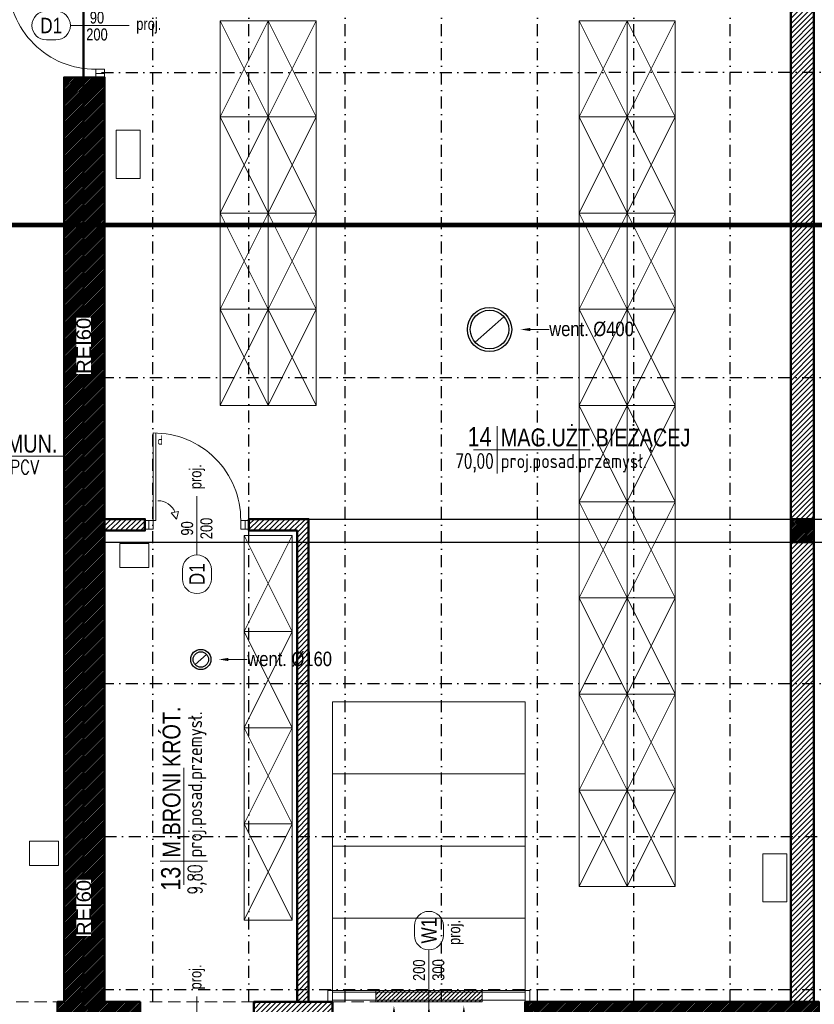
# Model space of a CAD drawing. Header units: centimetres. Extents: x -2715 to 104803, y -5579 to 32152.
# Tile 10 of 27: x 86597 to 87423, y -452 to 572. Entities that reach past the tile are written whole.
import ezdxf
from ezdxf import colors
from ezdxf.entities.mleader import LeaderData, LeaderLine
from ezdxf.enums import TextEntityAlignment as Align
from ezdxf.lldxf.tags import DXFTag
from ezdxf.math import Vec2, Vec3

# ---------------------------------------------------------------- set-up
doc = ezdxf.new("R2010")
doc.units = ezdxf.units.CM
doc.header["$MEASUREMENT"] = 0
for name, pattern in [('DASHDOT2', [0.5, 0.25, -0.125, 0, -0.125]), ('HIDDEN', [9.525, 6.35, -3.175]), ('HIDDENX2', [19.05, 12.7, -6.35])]:
    doc.linetypes.add(name, pattern=pattern)
for name, color, linetype, lineweight in [('0_TXT', 252, 'Continuous', 15), ('0_TXT niewidoczne', 252, 'Continuous', 15), ('1_ doors proj.', 252, 'Continuous', 15), ('1_ hatch', 252, 'Continuous', 9), ('1_ hatch proj.', 252, 'Continuous', 9), ('1_ projection', 252, 'HIDDENX2', 5), ('1_ przerywana  S_CONSTRUCTION', 252, 'DASHDOT2', 25), ('1_ view 1', 252, 'Continuous', 15), ('1_ view 4 _ rozbiórka', 252, 'Dash', 9), ('1_ wall STRUCT', 252, 'Continuous', 50), ('1_ wall STRUCT proj.', 252, 'Continuous', 50), ('2_ doors description proj.', 252, 'Continuous', 15), ('2_ equipment proj._skrzynie', 252, 'Continuous', 9), ('3_ PPOŻ  opisy', 252, 'Continuous', 18)]:
    doc.layers.add(name, color=color, linetype=linetype, lineweight=lineweight)
doc.styles.add('ARIAL', font='arial.ttf', dxfattribs={"width": 0.8})
doc.styles.add('BIKTS', font='bikromsw.shx', dxfattribs={"width": 0.85})
doc.styles.add('H_POM', font='ARIALN.TTF', dxfattribs={"width": 0.7, "height": 18})
doc.styles.get("Standard").update_dxf_attribs({"font": 'ARIALN.TTF'})
doc.styles.add('TXT_D', font='arial.ttf')
doc.styles.add('TXT_M', font='romans.shx', dxfattribs={"width": 0.75, "oblique": 15})
doc.styles.add('TXT_S', font='romand.shx')
tags = doc.linetypes.add('Dash', pattern=[15, 10, -5]).pattern_tags.tags
tags[6:7] = [DXFTag(74, 4), DXFTag(75, 0), DXFTag(340, '0'), DXFTag(46, 0.0), DXFTag(50, 0.0), DXFTag(44, 0.0), DXFTag(45, 0.0)]
tags[4:5] = [DXFTag(74, 4), DXFTag(75, 0), DXFTag(340, '0'), DXFTag(46, 0.0), DXFTag(50, 0.0), DXFTag(44, 0.0), DXFTag(45, 0.0)]
pattern_1 = [(45, (-154, -2e-12), (-2.65165043, 2.65165043), [])]

# ---------------------------------------------------------------- blocks, each defined once
blk = doc.blocks.new('MET')
at = {"layer": '0_TXT niewidoczne'}
for p, q in [((0, -20), (0, 20)), ((-20, 0), (78.66, 0))]:
    blk.add_line(p, q, dxfattribs=at)
at = {"style": 'TXT_D', "width": 0.8, "flags": 4}
blk.add_attdef('NUMER', text='', height=15, dxfattribs=at).set_placement((-6.73, 3.76), align=Align.RIGHT)
blk.add_attdef('NAZWA', (4.15, 3.76), '', height=15, dxfattribs=at)
at = {"layer": '0_TXT niewidoczne', "style": 'TXT_M', "width": 0.8, "flags": 4}
blk.add_attdef('M2', text='', height=12, dxfattribs=at).set_placement((-6.06, -15.36), align=Align.RIGHT)
blk.add_attdef('POSADZKA', (4.15, -15.36), '', height=12, dxfattribs=at)
blk = doc.blocks.new('vcfnbvcnbvm')
at = {"linetype": 'Dash', "ltscale": 20}
for points in [[(-205, 6), (-5, 6), (-5, 306), (-205, 306), (-205, 6)], [(-205, 231), (-5, 231)], [(-205, 156), (-5, 156)], [(-205, 81), (-5, 81)]]:
    blk.add_lwpolyline(points, dxfattribs=at)
for points in [[(-210, 6), (-205, 6), (-205, -6), (-210, -6), (-210, 6)], [(-210, 6), (-205, 6), (-205, -6), (-210, -6), (-210, 6)], [(-205, 4), (-5, 4), (-5, -4), (-205, -4), (-205, 6)], [(0, 6), (-5, 6), (-5, -6), (0, -6), (0, 6)], [(0, 6), (-5, 6), (-5, -6), (0, -6), (0, 6)]]:
    blk.add_lwpolyline(points)
blk = doc.blocks.new('_OZN.DRZWI')
blk.add_line((0, 0), (61.1, 0))
blk.add_lwpolyline([(-15, 15, -1), (-15, -15), (-25, -15, -1), (-25, 15)], format="xyb", close=True)
at = {"style": 'BIKTS', "width": 0.8}
blk.add_attdef('WYSOK', text='', height=8, rotation=0, dxfattribs=at).set_placement((27.6, 12.7), align=Align.TOP_CENTER)
for p in [(-20, 0), (75.1, 0)]:
    blk.add_attdef('OZN', text='', height=8, rotation=0, dxfattribs=at).set_placement(p, align=Align.MIDDLE)
blk.add_attdef('SZEROK', text='', height=8, rotation=0, dxfattribs=at).set_placement((27.6, -12.4), align=Align.CENTER)
blk = doc.blocks.new('VFDGFDHGF')
for p, q in [((4, 4.5), (0.5, 4.5)), ((8.5, 4.5), (4, 4.5)), ((8.5, -4.5), (8.5, 4.5)), ((99.5, 4.5), (99.5, -4.5)), ((108, 4.5), (104.5, 4.5)), ((4, -4.5), (8.5, -4.5)), ((8.5, -4.5), (8.5, -95.5)), ((11.3, -4.5), (11.3, -95.4)), ((32.6, -5.8), (27.3, -12.4)), ((99.5, -4.5), (104, -4.5)), ((27.3, -12.4), (35, -13.9))]:
    blk.add_line(p, q)
for points in [[(0, -4.5), (0, 4.5), (4, 4.5), (4, -4.5)], [(4, -4.5), (4, 4.5), (8.5, 4.5), (8.5, -4.5)], [(99.5, -4.5), (99.5, 4.5), (104, 4.5), (104, -4.5)], [(104, -4.5), (104, 4.5), (108, 4.5), (108, -4.5)]]:
    blk.add_lwpolyline(points, close=True)
for points in [[(8.5, -4.5), (11.3, -4.5)], [(32.6, -5.8), (35, -13.9)], [(54, -1.4), (54, -0.4)]]:
    blk.add_lwpolyline(points)
for centre, radius, start, end in [((9.1, -5.1), 90.4, 269.6651, 0.3349), ((13.5, -5.8), 19.1, 270, 337.4994)]:
    blk.add_arc(centre, radius, start, end)
at = {"insert": (18.4, -83.2), "char_height": 10, "width": 6.203, "attachment_point": 3, "style": 'H_POM'}
blk.add_mtext('L', dxfattribs=at)
blk = doc.blocks.new('vgfdbn vnbvmnvb')
for p, q in [((-104, 0), (-100.5, 0)), ((-95.5, 0), (-95.5, -9.1)), ((-4.5, -9.1), (-4.5, 0)), ((-4.5, 0), (0, 0)), ((0, 0), (3.5, 0)), ((-95.5, -9.1), (-100, -9.1)), ((-7.3, -9.1), (-7.3, -100)), ((0, -9.1), (-4.5, -9.1)), ((-4.5, -9.1), (-4.5, -100)), ((-23.3, -16.9), (-31, -18.5)), ((-28.6, -10.4), (-23.3, -16.9))]:
    blk.add_line(p, q)
for points in [[(-100, -9.1), (-100, 0), (-104, 0), (-104, -9.1)], [(-95.5, -9.1), (-95.5, 0), (-100, 0), (-100, -9.1)], [(0, -9.1), (0, 0), (-4.5, 0), (-4.5, -9.1)], [(4, -9.1), (4, 0), (0, 0), (0, -9.1)]]:
    blk.add_lwpolyline(points, close=True)
for points in [[(-50, -5.9), (-50, -4.9)], [(-4.5, -9.1), (-7.3, -9.1)], [(-28.6, -10.4), (-31, -18.5)]]:
    blk.add_lwpolyline(points)
for centre, radius, start, end in [((-5.1, -9.6), 90.4, 179.6651, 270.3349), ((-9.5, -10.4), 19.1, 202.5006, 270)]:
    blk.add_arc(centre, radius, start, end)
at = {"insert": (-14.4, -87.7), "char_height": 10, "width": 6.203, "attachment_point": 1, "style": 'H_POM'}
blk.add_mtext('P', dxfattribs=at)
blk = doc.blocks.new('RDFEWFGRDGBFH')
at = {"layer": '0_TXT', "color": 150, "linetype": 'ByBlock', "lineweight": -2}
blk.add_line((0, -10), (0, -19.6), dxfattribs=at)
blk.add_open_spline([(0, -19.6), (-1.2, -20.8), (-4.4, -23.7), (4.7, -26.4), (0.8, -31.3), (-0.9, -32.6), (-1.1, -32.7)], degree=3, knots=[0, 0, 0, 0, 4.027858, 10.239386, 15.868897, 16.708323, 16.708323, 16.708323, 16.708323], dxfattribs=at)
at = {"layer": '0_TXT', "color": 150}
blk.add_solid([(-1.7, -10), (0, 0), (1.7, -10)], dxfattribs=at)
blk = doc.blocks.new('NAWIEW')
at = {"layer": '1_ hatch proj.', "linetype": 'Dash', "ltscale": 5}
h = blk.add_hatch(dxfattribs=at)
h.set_pattern_fill('ANSI31', color=256, scale=25)
h.set_pattern_definition([(45, (-87022.5463, 436.0692), (-2.20970869, 2.20970869), [])])
h.paths.add_polyline_path([(-55.3, -13), (55.3, -13), (55.3, -1), (-55.3, -1)])
blk.add_lwpolyline([(-55.3, -13), (55.3, -13), (55.3, -1), (-55.3, -1)], close=True, dxfattribs=at)
at = {"layer": '0_TXT'}
for p in [(-36.3, -16.9), (0, -16.9)]:
    blk.add_blockref('RDFEWFGRDGBFH', p, dxfattribs=at)
at = {"layer": '0_TXT', "xscale": -1}
blk.add_blockref('RDFEWFGRDGBFH', (36.3, -16.9), dxfattribs=at)
blk = doc.blocks.new('vcvcbv')
blk.add_lwpolyline([(-100, 50), (0, 50), (0, 0), (-100, 0), (-100, 50)])
at = {"linetype": 'Dash', "ltscale": 10}
blk.add_lwpolyline([(-100, 0), (0, 50), (0, 0), (-100, 50), (-100, 0)], dxfattribs=at)
blk = doc.blocks.new('sdadsfsdfd')
at = {"layer": '2_ equipment proj._skrzynie', "rotation": 90}
for p in [(-373, 100), (-323, 100), (0, 100), (50, 100), (-373, 0), (-323, 0), (0, 0), (50, 0), (-373, -100), (-323, -100), (0, -100), (50, -100), (-373, -200), (-323, -200), (0, -200), (50, -200), (0, -300), (50, -300), (0, -400), (50, -400), (-348, -435), (0, -500), (50, -500), (-348, -535), (0, -600), (50, -600), (-348, -635), (0, -700), (50, -700), (-348, -735)]:
    blk.add_blockref('vcvcbv', p, dxfattribs=at)
blk = doc.blocks.new('hgfhgjgjj')
at = {"layer": '1_ przerywana  S_CONSTRUCTION', "color": 150, "linetype": 'Dash', "ltscale": 20}
blk.add_lwpolyline([(-15, -13.2), (15, 13.2)], dxfattribs=at)
for radius in [23, 20]:
    blk.add_circle((0, 0), radius, dxfattribs=at)
at = {"layer": '0_TXT', "color": 150}
ml = blk.add_multileader_mtext('Standard', dxfattribs=at)
ml.set_content('{\\fArial Narrow|b0|i0|c238|p34;\\H83.333333x;went. %%C400} ')
ml.set_leader_properties()
ml.build(insert=Vec2(0, 0))
ml.multileader.update_dxf_attribs({"dogleg_length": 0.36, "arrow_head_size": 10})
ctx = ml.context
ctx.base_point, ctx.char_height, ctx.arrow_head_size, ctx.landing_gap_size, ctx.plane_origin = Vec3(61.9, 0), 0.18, 10, 0.09, Vec3(32.3, 0)
notes = []
notes.append((ctx, [(0, (1, 1, 0), (61.5, 0), (1, 0), 0.36, [(0, [(32.3, 0)], 0, [])])]))
ctx.mtext.insert, ctx.mtext.flow_direction = Vec3(62, 8.1), 5
for ctx, leaders in notes:
    for number, flags, end, landing, length, lines in leaders:
        leader = LeaderData()
        leader.index, (leader.has_last_leader_line, leader.has_dogleg_vector, leader.attachment_direction) = number, flags
        leader.last_leader_point, leader.dogleg_vector, leader.dogleg_length = Vec3(end), Vec3(landing), length
        for number, points, colour, breaks in lines:
            line = LeaderLine()
            line.index, line.vertices, line.color, line.breaks = number, Vec3.list(points), colors.encode_raw_color(colour), breaks
            leader.lines.append(line)
        ctx.leaders.append(leader)
blk = doc.blocks.new('frgfdhgfhgf')
at = {"layer": '1_ przerywana  S_CONSTRUCTION', "color": 150, "linetype": 'Dash', "ltscale": 20}
blk.add_lwpolyline([(-6, -5.3), (6, 5.3)], dxfattribs=at)
at = {"layer": '1_ przerywana  S_CONSTRUCTION', "color": 150, "linetype": 'Dash', "ltscale": 10}
for radius in [10.5, 8]:
    blk.add_circle((0, 0), radius, dxfattribs=at)
at = {"layer": '0_TXT', "color": 150}
ml = blk.add_multileader_mtext('Standard', dxfattribs=at)
ml.set_content('{\\fArial Narrow|b0|i0|c238|p34;\\H83.333333x;went. %%C160}', color=150)
ml.set_leader_properties()
ml.build(insert=Vec2(0, 0))
ml.multileader.update_dxf_attribs({"dogleg_length": 0.36, "arrow_head_size": 10})
ctx = ml.context
ctx.base_point, ctx.char_height, ctx.arrow_head_size, ctx.landing_gap_size, ctx.plane_origin = Vec3(48.3, 0), 0.18, 10, 0.09, Vec3(18.7, 0)
notes = []
notes.append((ctx, [(0, (1, 1, 0), (47.9, 0), (1, 0), 0.36, [(0, [(18.7, 0)], 0, [])])]))
ctx.mtext.insert, ctx.mtext.flow_direction = Vec3(48.4, 8.1), 5
for ctx, leaders in notes:
    for number, flags, end, landing, length, lines in leaders:
        leader = LeaderData()
        leader.index, (leader.has_last_leader_line, leader.has_dogleg_vector, leader.attachment_direction) = number, flags
        leader.last_leader_point, leader.dogleg_vector, leader.dogleg_length = Vec3(end), Vec3(landing), length
        for number, points, colour, breaks in lines:
            line = LeaderLine()
            line.index, line.vertices, line.color, line.breaks = number, Vec3.list(points), colors.encode_raw_color(colour), breaks
            leader.lines.append(line)
        ctx.leaders.append(leader)

msp = doc.modelspace()

# ---------------------------------------------------------------- hatches: boundary and pattern name
at = {"layer": '1_ hatch'}
h = msp.add_hatch(dxfattribs=at)
h.set_pattern_fill('ANSI31', color=256, scale=10)
h.paths.add_polyline_path([(86636.55, -489.07), (86636.55, -449.07), (86643.55, -449.07), (86643.55, 511.93), (86685.55, 511.93), (86685.55, -449.07), (86722.55, -449.07), (86722.55, -489.07)])
h = msp.add_hatch(dxfattribs=at)
h.set_pattern_fill('ANSI31', color=256, scale=10)
h.paths.add_polyline_path([(87398.55, 28.93), (87398.55, 52.93), (87422.55, 52.93), (87422.55, 28.93)])
h = msp.add_hatch(dxfattribs=at)
h.set_pattern_fill('ANSI31', color=256, scale=10)
h.paths.add_polyline_path([(87122.55, -489.07), (87122.55, -449.07), (87427.71, -449.07), (87427.71, -489.07)])
at = {"layer": '1_ hatch proj.'}
h = msp.add_hatch(dxfattribs=at)
h.set_pattern_fill('ANSI31', color=256, scale=30)
h.set_pattern_definition(pattern_1)
h.paths.add_polyline_path([(87398.55, 52.93), (87398.55, 681.93), (87422.55, 681.93), (87422.55, 52.93)])
h = msp.add_hatch(dxfattribs=at)
h.set_pattern_fill('ANSI31', color=256, scale=30)
h.set_pattern_definition([(45, (-85754.17, 1443.147), (-2.65165043, 2.65165043), [])])
h.paths.add_polyline_path([(86685.55, 40.93), (86727.55, 40.93), (86727.55, 52.93), (86685.55, 52.93)])
h = msp.add_hatch(dxfattribs=at)
h.set_pattern_fill('ANSI31', color=256, scale=30)
h.set_pattern_definition(pattern_1)
h.paths.add_polyline_path([(86897.55, -449.07), (86897.55, 52.93), (86835.55, 52.93), (86835.55, 40.93), (86885.55, 40.93), (86885.55, -449.07)])
h = msp.add_hatch(dxfattribs=at)
h.set_pattern_fill('ANSI31', color=256, scale=30)
h.set_pattern_definition([(45, (-154, -653), (-2.65165043, 2.65165043), [])])
h.paths.add_polyline_path([(87398.55, -449.07), (87398.55, 28.93), (87422.55, 28.93), (87422.55, -449.07)])
h = msp.add_hatch(dxfattribs=at)
h.set_pattern_fill('ANSI31', color=256, scale=30)
h.set_pattern_definition([(45, (-154, -2e-12), (-2.65165043, 2.65165043), [])])
h.paths.add_polyline_path([(86922.55, -489.07), (86840.55, -489.07), (86840.55, -449.07), (86922.55, -449.07)])

# ---------------------------------------------------------------- linework, layer by layer
at = {"layer": '1_ projection'}
for points in [[(86498.55, -449.07), (86636.55, -449.07)], [(86732.55, -449.07), (87055.55, -449.07)]]:
    msp.add_lwpolyline(points, dxfattribs=at)
at = {"layer": '1_ przerywana  S_CONSTRUCTION', "ltscale": 50}
for points in [[(86735.55, -449.07), (86735.55, 681.93)], [(86835.55, -449.07), (86835.55, 681.93)], [(86935.55, -449.07), (86935.55, 681.93)], [(87035.55, -449.07), (87035.55, 681.93)], [(87135.55, -449.07), (87135.55, 681.93)], [(87235.55, -449.07), (87235.55, 681.93)], [(87335.55, -449.07), (87335.55, 681.93)], [(86682.49, 517.05), (89183.49, 517.93)], [(86682.55, 199.93), (89183.55, 199.93)], [(86682.55, -118.07), (89183.55, -118.07)], [(86685.55, -277.07), (89183.55, -277.07)], [(86682.55, -436.07), (89183.55, -436.07)]]:
    msp.add_lwpolyline(points, dxfattribs=at)
at = {"layer": '1_ przerywana  S_CONSTRUCTION', "color": 18, "ltscale": 100, "const_width": 5}
msp.add_lwpolyline([(86215.55, 358.41), (89183.55, 358.93)], dxfattribs=at)
at = {"layer": '1_ przerywana  S_CONSTRUCTION', "linetype": 'Dash', "ltscale": 30}
for points in [[(86835.55, 52.93), (89158.55, 52.93)], [(86685.55, 28.93), (89158.55, 28.93)]]:
    msp.add_lwpolyline(points, dxfattribs=at)
at = {"layer": '1_ view 4 _ rozbiórka', "lineweight": 20, "ltscale": 10}
msp.add_lwpolyline([(86697.46, 406.98), (86697.46, 456.98), (86722.46, 456.98), (86722.46, 406.98), (86697.46, 406.98)], dxfattribs=at)
at = {"layer": '1_ wall STRUCT'}
for points in [[(86636.55, -489.07), (86636.55, -449.07), (86643.55, -449.07), (86643.55, 511.93), (86685.55, 511.93), (86685.55, -449.07), (86722.55, -449.07), (86722.55, -489.07), (86636.55, -489.07)], [(87398.55, 28.93), (87398.55, 52.93), (87422.55, 52.93), (87422.55, 28.93), (87398.55, 28.93)], [(87122.55, -489.07), (87122.55, -449.07), (87427.71, -449.07), (87427.71, -489.07), (87122.55, -489.07)]]:
    msp.add_lwpolyline(points, dxfattribs=at)
at = {"layer": '1_ wall STRUCT proj.'}
for points in [[(87398.55, 52.93), (87398.55, 681.93), (87422.55, 681.93), (87422.55, 52.93), (87398.55, 52.93)], [(86685.55, 40.93), (86727.55, 40.93), (86727.55, 52.93), (86685.55, 52.93), (86685.55, 40.93)], [(87398.55, -449.07), (87398.55, 28.93), (87422.55, 28.93), (87422.55, -449.07), (87398.55, -449.07)], [(86922.55, -489.07), (86840.55, -489.07), (86840.55, -449.07), (86922.55, -449.07), (86922.55, -489.07)]]:
    msp.add_lwpolyline(points, dxfattribs=at)
msp.add_lwpolyline([(86897.55, -449.07), (86897.55, 52.93), (86835.55, 52.93), (86835.55, 40.93), (86885.55, 40.93), (86885.55, -449.07)], close=True, dxfattribs=at)
at = {"layer": '3_ PPOŻ  opisy', "linetype": 'HIDDEN', "ltscale": 2.5, "const_width": 2.5}
msp.add_lwpolyline([(86663.55, 1229.82), (86663.55, -507.59)], dxfattribs=at)
at = {"layer": '3_ PPOŻ  opisy', "linetype": 'Continuous', "lineweight": 20, "ltscale": 3}
for points in [[(86701.52, 27.63), (86731.52, 27.63), (86731.52, 2.63), (86701.52, 2.63), (86701.52, 27.63)], [(86607.69, -282.09), (86637.69, -282.09), (86637.69, -307.09), (86607.69, -307.09), (86607.69, -282.09)], [(87369.48, -345.02), (87369.48, -295.02), (87394.48, -295.02), (87394.48, -345.02), (87369.48, -345.02)]]:
    msp.add_lwpolyline(points, dxfattribs=at)

# ---------------------------------------------------------------- block references
at = {"layer": '0_TXT'}
ref = msp.add_blockref('MET', (87093.52, 124.73), dxfattribs=dict(at, xscale=1.23, yscale=1.23, zscale=1.23, rotation=359.9999999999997))
ref.add_attrib('NUMER', '14', dxfattribs={"layer": '0', "height": 20, "style": 'TXT_D', "width": 0.8, "flags": 4}).set_placement((87087.56, 128.42), align=Align.RIGHT)
ref.add_attrib('NAZWA', 'MAG.UŻT.BIEŻĄCEJ', (87097.21, 128.42), dxfattribs={"layer": '0', "height": 18.45, "style": 'TXT_D', "width": 0.8, "flags": 4})
ref.add_attrib('M2', '70,00', dxfattribs={"layer": '0', "height": 14.76, "style": 'TXT_S', "width": 0.7, "flags": 4}).set_placement((87089.83, 105.84), align=Align.RIGHT)
ref.add_attrib('POSADZKA', 'proj.posad.przemysł.', (87097.21, 105.84), dxfattribs={"layer": '0', "color": 150, "height": 14.76, "style": 'TXT_S', "width": 0.8, "flags": 4})
ref = msp.add_blockref('MET', (86550.45, 118.31), dxfattribs=dict(at, xscale=1.23, yscale=1.23, zscale=1.23, rotation=359.9999999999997))
ref.add_attrib('NUMER', '07', dxfattribs={"layer": '0', "height": 20, "style": 'TXT_D', "width": 0.8, "flags": 4}).set_placement((86544.49, 122), align=Align.RIGHT)
ref.add_attrib('NAZWA', 'KOMUN.', (86554.14, 122), dxfattribs={"layer": '0', "height": 18.45, "style": 'TXT_D', "width": 0.8, "flags": 4})
ref.add_attrib('M2', '17,25', dxfattribs={"layer": '0', "height": 14.76, "style": 'TXT_S', "width": 0.7, "flags": 4}).set_placement((86546.76, 99.42), align=Align.RIGHT)
ref.add_attrib('POSADZKA', 'wyk.PCV', (86554.14, 99.42), dxfattribs={"layer": '0', "color": 150, "height": 14.76, "style": 'TXT_S', "width": 0.8, "flags": 4})
for name, p in [('frgfdhgfhgf', (86785.55, -93.07)), ('NAWIEW', (87022.55, -436.07))]:
    msp.add_blockref(name, p, dxfattribs=at)
ref = msp.add_blockref('MET', (86767.99, -302.58), dxfattribs=dict(at, xscale=1.23, yscale=1.23, zscale=1.23, rotation=89.99999999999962))
ref.add_attrib('NUMER', '13', dxfattribs={"layer": '0', "height": 20, "rotation": 90, "style": 'TXT_D', "width": 0.8, "flags": 4}).set_placement((86764.3, -308.55), align=Align.RIGHT)
ref.add_attrib('NAZWA', 'M.BRONI KRÓT.', (86764.3, -298.89), dxfattribs={"layer": '0', "height": 18.45, "rotation": 90, "style": 'TXT_D', "width": 0.8, "flags": 4})
ref.add_attrib('M2', '9,80', dxfattribs={"layer": '0', "height": 14.76, "rotation": 90, "style": 'TXT_S', "width": 0.7, "flags": 4}).set_placement((86786.89, -306.27), align=Align.RIGHT)
ref.add_attrib('POSADZKA', 'proj.posad.przemysł.', (86786.89, -298.89), dxfattribs={"layer": '0', "color": 150, "height": 14.76, "rotation": 90, "style": 'TXT_S', "width": 0.8, "flags": 4})
at = {"layer": '1_ doors proj.'}
for name, p, rotation in [('VFDGFDHGF', (86681, 619.93), 270), ('vgfdbn vnbvmnvb', (86731.55, 42.38), 180)]:
    msp.add_blockref(name, p, dxfattribs=dict(at, rotation=rotation))
msp.add_blockref('vcfnbvcnbvm', (87127.55, -443.07), dxfattribs=at)
at = {"layer": '1_ view 1'}
msp.add_blockref('hgfhgjgjj', (87085.55, 249.93), dxfattribs=at)
at = {"layer": '2_ doors description proj.'}
ref = msp.add_blockref('_OZN.DRZWI', (86650.09, 565.93), dxfattribs=dict(at, xscale=-1, rotation=180))
ref.add_attrib('OZN', 'proj.', dxfattribs={"layer": '0', "color": 7, "lineweight": 5, "height": 12.5, "style": 'BIKTS', "width": 0.8}).set_placement((86731.49, 565.93), align=Align.MIDDLE)
ref.add_attrib('WYSOK', '200', dxfattribs={"layer": '0', "color": 7, "lineweight": 5, "height": 12.5, "style": 'BIKTS', "width": 0.8}).set_placement((86677.68, 562.86), align=Align.TOP_CENTER)
ref.add_attrib('SZEROK', '90', dxfattribs={"layer": '0', "color": 7, "lineweight": 5, "height": 12.5, "style": 'BIKTS', "width": 0.8}).set_placement((86677.68, 567.93), align=Align.CENTER)
ref.add_attrib('OZN', 'D1', dxfattribs={"layer": '0', "color": 7, "lineweight": 5, "height": 16, "style": 'ARIAL', "width": 0.8}).set_placement((86630.09, 565.93), align=Align.MIDDLE)
ref = msp.add_blockref('_OZN.DRZWI', (86781.55, 15.53), dxfattribs=dict(at, rotation=90))
ref.add_attrib('OZN', 'proj.', dxfattribs={"layer": '0', "color": 7, "lineweight": 5, "height": 12.5, "rotation": 90, "style": 'BIKTS', "width": 0.8}).set_placement((86781.55, 96.94), align=Align.MIDDLE)
ref.add_attrib('WYSOK', '200', dxfattribs={"layer": '0', "color": 7, "lineweight": 5, "height": 12.5, "rotation": 90, "style": 'BIKTS', "width": 0.8}).set_placement((86785.09, 43.12), align=Align.TOP_CENTER)
ref.add_attrib('SZEROK', '90', dxfattribs={"layer": '0', "color": 7, "lineweight": 5, "height": 12.5, "rotation": 90, "style": 'BIKTS', "width": 0.8}).set_placement((86777.53, 43.12), align=Align.CENTER)
ref.add_attrib('OZN', 'D1', dxfattribs={"layer": '0', "color": 7, "lineweight": 5, "height": 16, "rotation": 90, "style": 'ARIAL', "width": 0.8}).set_placement((86781.55, -4.47), align=Align.MIDDLE)
ref = msp.add_blockref('_OZN.DRZWI', (87022.55, -394.9), dxfattribs=dict(at, xscale=-1, rotation=89.99999999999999))
ref.add_attrib('OZN', 'proj.', dxfattribs={"layer": '0', "color": 7, "lineweight": 5, "height": 12.5, "rotation": 90, "style": 'BIKTS', "width": 0.8}).set_placement((87050.37, -376.85), align=Align.MIDDLE)
ref.add_attrib('WYSOK', '300', dxfattribs={"layer": '0', "color": 7, "lineweight": 5, "height": 12.5, "rotation": 90, "style": 'BIKTS', "width": 0.8}).set_placement((87026.09, -415.86), align=Align.TOP_CENTER)
ref.add_attrib('SZEROK', '200', dxfattribs={"layer": '0', "color": 7, "lineweight": 5, "height": 12.5, "rotation": 90, "style": 'BIKTS', "width": 0.8}).set_placement((87018.53, -416.06), align=Align.CENTER)
ref.add_attrib('OZN', 'W1', dxfattribs={"layer": '0', "color": 7, "lineweight": 5, "height": 16, "rotation": 90, "style": 'ARIAL', "width": 0.8}).set_placement((87022.55, -374.9), align=Align.MIDDLE)
ref = msp.add_blockref('_OZN.DRZWI', (86781.55, -504.48), dxfattribs=dict(at, rotation=90.00000000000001))
ref.add_attrib('OZN', 'proj.', dxfattribs={"layer": '0', "color": 7, "lineweight": 5, "height": 12.5, "rotation": 90, "style": 'BIKTS', "width": 0.8}).set_placement((86781.55, -423.07), align=Align.MIDDLE)
ref.add_attrib('WYSOK', '200', dxfattribs={"layer": '0', "color": 7, "lineweight": 5, "height": 12.5, "rotation": 90, "style": 'BIKTS', "width": 0.8}).set_placement((86785.09, -476.88), align=Align.TOP_CENTER)
ref.add_attrib('SZEROK', '100', dxfattribs={"layer": '0', "color": 7, "lineweight": 5, "height": 12.5, "rotation": 90, "style": 'BIKTS', "width": 0.8}).set_placement((86777.53, -476.88), align=Align.CENTER)
ref.add_attrib('OZN', 'Dz2', dxfattribs={"layer": '0', "color": 7, "lineweight": 5, "height": 16, "rotation": 90, "style": 'ARIAL', "width": 0.8}).set_placement((86781.55, -524.48), align=Align.MIDDLE)
at = {"layer": '2_ equipment proj._skrzynie'}
msp.add_blockref('sdadsfsdfd', (87228.55, 470.93), dxfattribs=at)

# ---------------------------------------------------------------- next in the draw order: texts
at = {"layer": '3_ PPOŻ  opisy', "char_height": 15, "width": 58.5233, "attachment_point": 1, "rotation": 90, "style": 'TXT_D', "bg_fill": 3, "box_fill_scale": 1, "bg_fill_color": 1, "bg_fill_transparency": 0}
for insert in [(86656.38, 203.69), (86656.38, -380.62)]:
    msp.add_mtext('\\pxqc;REI60', dxfattribs=dict(at, insert=insert))

doc.saveas('drawing.dxf')
